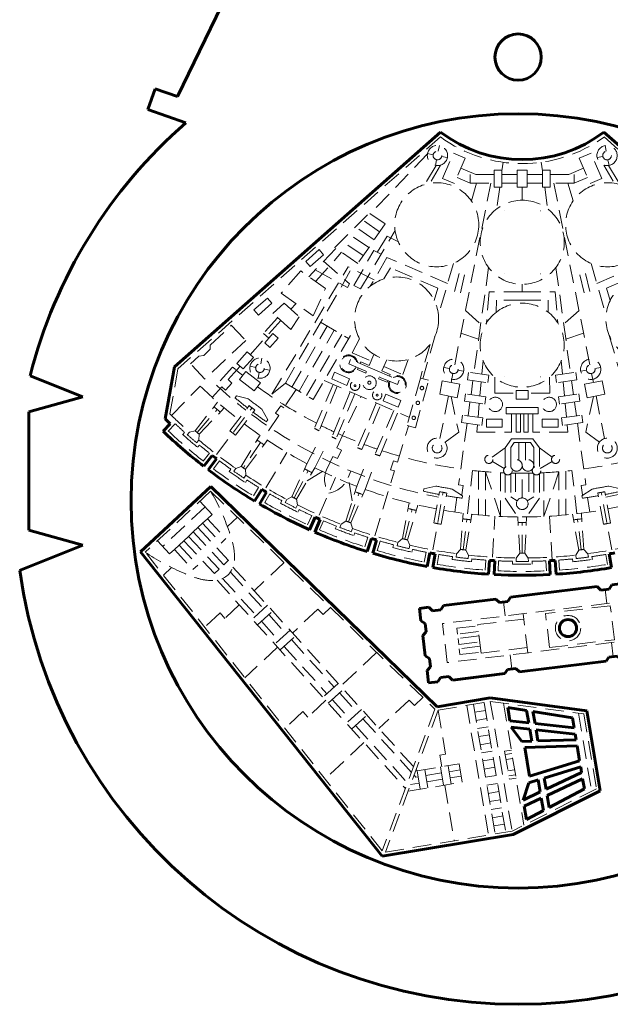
# Model space of a CAD drawing. Header units: millimetres. Extents: x -16512 to -16074, y 2140 to 2664.
# Tile 1 of 7: x -16512 to -16384, y 2143 to 2356. Entities that reach past the tile are written whole.
import ezdxf

# ---------------------------------------------------------------- set-up
doc = ezdxf.new("R2010")
doc.units = ezdxf.units.MM
doc.linetypes.add('K5LT_BASIC', pattern=[0])
doc.linetypes.add('K5LT_DASHED', pattern=[6, 4, -2])

# ---------------------------------------------------------------- blocks, each defined once
blk = doc.blocks.new('U4')
at = {"color": 5, "linetype": 'K5LT_BASIC', "lineweight": 60, "true_color": 0x0000ff}
for p, q in [((-16429.98, 2437.76), (-16477.96, 2339.23)), ((-16482.77, 2340.89), (-16484.33, 2336.37)), ((-16477.96, 2339.23), (-16482.77, 2340.89)), ((-16484.33, 2336.37), (-16476.13, 2333.54)), ((-16509.78, 2278.89), (-16498.4, 2274.34)), ((-16498.4, 2274.34), (-16510.08, 2271.08)), ((-16510.08, 2271.08), (-16510.08, 2245.57)), ((-16510.08, 2245.57), (-16498.4, 2242.31)), ((-16498.4, 2242.31), (-16512.03, 2236.86))]:
    blk.add_line(p, q, dxfattribs=at)
for centre, radius in [((-16404.34, 2347.72), 5), ((-16404.34, 2251.86), 83.61)]:
    blk.add_circle(centre, radius, dxfattribs=at)
for centre, radius, start, end in [((-16405.05, 2252.08), 108.11, 131.1082, 165.6435), ((-16404.34, 2251.86), 108.72, 187.9308, 352.0692)]:
    blk.add_arc(centre, radius, start, end, dxfattribs=at)
blk = doc.blocks.new('U6')
at = {"color": 5, "linetype": 'K5LT_BASIC', "lineweight": 60, "true_color": 0x0000ff}
for p, q in [((-16478.55, 2280.81), (-16421.1, 2331.53)), ((-16328.34, 2280.81), (-16385.8, 2331.53)), ((-16480.57, 2269.56), (-16478.55, 2280.81)), ((-16481.05, 2266.9), (-16479.5, 2268.53)), ((-16472.27, 2259.35), (-16470.43, 2261.7)), ((-16471.28, 2258.59), (-16469.49, 2260.98)), ((-16461.26, 2251.82), (-16459.7, 2254.36)), ((-16460.18, 2251.18), (-16458.69, 2253.76)), ((-16449.43, 2245.64), (-16448.19, 2248.35)), ((-16448.28, 2245.13), (-16447.11, 2247.88)), ((-16436.94, 2240.91), (-16436.03, 2243.75)), ((-16435.74, 2240.54), (-16434.91, 2243.41)), ((-16423.99, 2237.7), (-16423.42, 2240.63)), ((-16422.76, 2237.47), (-16422.26, 2240.42)), ((-16384.14, 2237.47), (-16384.63, 2240.42)), ((-16410.75, 2236.04), (-16410.53, 2239.01)), ((-16409.49, 2235.96), (-16409.35, 2238.94)), ((-16397.4, 2235.96), (-16397.54, 2238.94)), ((-16396.15, 2236.04), (-16396.36, 2239.01))]:
    blk.add_line(p, q, dxfattribs=at)
for centre, radius, start, end in [((-16403.45, 2354.76), 29.18, 232.7736, 307.2264), ((-16403.45, 2348.3), 110.22, 225.5953, 226.3685), ((-16403.45, 2348.16), 112.36, 226.3173, 232.2234), ((-16403.45, 2348.16), 109.37, 232.2343, 232.8518), ((-16403.45, 2348.16), 112.36, 232.8627, 239.0337), ((-16403.45, 2348.16), 109.37, 239.0447, 239.6622), ((-16403.45, 2348.16), 112.36, 239.6731, 245.8441), ((-16403.45, 2348.16), 109.37, 245.855, 246.4725), ((-16403.45, 2348.16), 112.36, 246.4834, 252.6545), ((-16403.45, 2348.16), 109.37, 252.6654, 253.2829), ((-16403.45, 2348.16), 112.36, 253.2938, 259.4648), ((-16403.45, 2348.16), 109.37, 259.4757, 260.0932), ((-16403.45, 2348.16), 109.37, 279.9068, 280.5243), ((-16403.45, 2348.16), 112.36, 260.1041, 266.2752), ((-16403.45, 2348.16), 109.37, 266.2861, 266.9036), ((-16403.45, 2348.16), 109.37, 273.0964, 273.7139), ((-16403.45, 2348.16), 112.36, 273.7248, 279.8959), ((-16403.45, 2348.16), 112.36, 266.9145, 273.0855)]:
    blk.add_arc(centre, radius, start, end, dxfattribs=at)
blk = doc.blocks.new('U7')
at = {"color": 7, "linetype": 'K5LT_DASHED', "lineweight": 18}
for p, q in [((-16421.12, 2330.47), (-16477.83, 2280.4)), ((-16385.77, 2330.47), (-16329.06, 2280.4)), ((-16423.94, 2326.79), (-16436.24, 2313.9)), ((-16422.69, 2326.64), (-16423.92, 2326.89)), ((-16421.35, 2328.61), (-16421.59, 2327.37)), ((-16420.66, 2321.52), (-16418.33, 2326.99)), ((-16418.33, 2326.99), (-16415.77, 2325.89)), ((-16388.57, 2326.99), (-16391.12, 2325.89)), ((-16386.23, 2321.52), (-16388.57, 2326.99)), ((-16385.54, 2328.61), (-16385.3, 2327.37)), ((-16421.96, 2325.54), (-16422.2, 2324.31)), ((-16419.63, 2326.03), (-16420.86, 2326.28)), ((-16415.77, 2325.89), (-16418.1, 2320.42)), ((-16407.57, 2325), (-16407.83, 2323.13)), ((-16399.33, 2325), (-16399.07, 2323.13)), ((-16391.12, 2325.89), (-16388.79, 2320.42)), ((-16387.27, 2326.03), (-16386.03, 2326.28)), ((-16384.94, 2325.54), (-16384.69, 2324.31)), ((-16422.07, 2324.29), (-16424.55, 2320.22)), ((-16421.09, 2324.38), (-16423.37, 2320.46)), ((-16413.49, 2322.39), (-16416.68, 2323.75)), ((-16409.5, 2322.39), (-16414.68, 2322.39)), ((-16414.68, 2322.39), (-16414.68, 2320.52)), ((-16407.83, 2323.29), (-16409.5, 2323.29)), ((-16409.5, 2323.29), (-16409.5, 2319.63)), ((-16407.83, 2319.63), (-16407.83, 2323.29)), ((-16404.53, 2322.39), (-16407.83, 2322.39)), ((-16402.36, 2323.29), (-16404.53, 2323.29)), ((-16404.53, 2323.29), (-16404.53, 2319.63)), ((-16402.36, 2323.29), (-16402.36, 2319.63)), ((-16402.36, 2322.39), (-16399.07, 2322.39)), ((-16399.07, 2319.63), (-16399.07, 2323.29)), ((-16399.07, 2323.29), (-16397.39, 2323.29)), ((-16397.39, 2323.29), (-16397.39, 2319.63)), ((-16397.39, 2322.39), (-16392.21, 2322.39)), ((-16393.41, 2322.39), (-16390.21, 2323.75)), ((-16392.21, 2322.39), (-16392.21, 2320.52)), ((-16385.8, 2324.38), (-16383.53, 2320.46)), ((-16384.83, 2324.29), (-16382.34, 2320.22)), ((-16418.1, 2320.42), (-16420.66, 2321.52)), ((-16410.25, 2320.52), (-16418.06, 2281.19)), ((-16414.68, 2320.52), (-16417.54, 2321.74)), ((-16414.68, 2320.52), (-16409.5, 2320.52)), ((-16413.32, 2320.52), (-16414.44, 2316.65)), ((-16407.83, 2320.52), (-16404.53, 2320.52)), ((-16399.07, 2320.52), (-16402.36, 2320.52)), ((-16392.21, 2320.52), (-16397.39, 2320.52)), ((-16396.64, 2320.52), (-16388.83, 2281.19)), ((-16393.57, 2320.52), (-16392.46, 2316.65)), ((-16392.21, 2320.52), (-16389.35, 2321.74)), ((-16388.79, 2320.42), (-16386.23, 2321.52)), ((-16409.5, 2319.63), (-16407.83, 2319.63)), ((-16408.31, 2319.63), (-16408.96, 2314.93)), ((-16404.53, 2319.63), (-16402.36, 2319.63)), ((-16403.45, 2319.63), (-16403.45, 2316.8)), ((-16397.39, 2319.63), (-16399.07, 2319.63)), ((-16398.58, 2319.63), (-16397.93, 2314.93)), ((-16443.95, 2306.57), (-16436.47, 2314.05)), ((-16433.06, 2311.69), (-16436.47, 2314.05)), ((-16433.06, 2311.69), (-16438.99, 2303.13)), ((-16434.25, 2309.98), (-16437.96, 2312.55)), ((-16436.62, 2306.56), (-16440.96, 2309.56)), ((-16435.43, 2308.27), (-16439.46, 2311.06)), ((-16438.36, 2297.65), (-16430.91, 2310.3)), ((-16437.81, 2304.84), (-16442.45, 2308.06)), ((-16432.6, 2309.03), (-16434.76, 2305.54)), ((-16432.6, 2309.03), (-16430.21, 2307.81)), ((-16450.22, 2303.6), (-16447.34, 2306.15)), ((-16443.73, 2306.41), (-16449.57, 2300.29)), ((-16448.1, 2299.25), (-16442.49, 2305.55)), ((-16447.34, 2306.15), (-16446.35, 2305.04)), ((-16438.99, 2303.13), (-16443.95, 2306.57)), ((-16439.83, 2298.4), (-16435.53, 2305.93)), ((-16435.53, 2305.93), (-16433.96, 2305.13)), ((-16449.24, 2302.49), (-16450.22, 2303.6)), ((-16446.35, 2305.04), (-16449.24, 2302.49)), ((-16446.4, 2303.61), (-16440.76, 2298.72)), ((-16432.67, 2304.44), (-16436.27, 2298.23)), ((-16419.57, 2298.85), (-16432.67, 2304.44)), ((-16418.32, 2303.16), (-16421.56, 2291.95)), ((-16388.57, 2303.16), (-16385.34, 2291.95)), ((-16387.33, 2298.85), (-16374.23, 2304.44)), ((-16457.54, 2274.92), (-16441.03, 2302.45)), ((-16451.3, 2301.52), (-16455.54, 2296.71)), ((-16454.63, 2277.29), (-16440.28, 2302.06)), ((-16445.94, 2297.72), (-16451.3, 2301.52)), ((-16448.15, 2301.78), (-16441.2, 2297.96)), ((-16435.47, 2299.62), (-16441.03, 2302.45)), ((-16431.94, 2302.21), (-16433.34, 2299.8)), ((-16421.68, 2297.83), (-16431.94, 2302.21)), ((-16410.71, 2302.28), (-16413.87, 2279.45)), ((-16396.18, 2302.28), (-16393.02, 2279.45)), ((-16385.21, 2297.83), (-16374.95, 2302.21)), ((-16417.1, 2300.95), (-16418.38, 2295.85)), ((-16415.92, 2300.67), (-16417.09, 2295.54)), ((-16390.97, 2300.67), (-16389.8, 2295.54)), ((-16389.8, 2300.95), (-16388.51, 2295.85)), ((-16448.65, 2291.83), (-16445.94, 2297.72)), ((-16441.2, 2297.96), (-16440.76, 2298.72)), ((-16439.83, 2298.4), (-16438.36, 2297.65)), ((-16421.68, 2297.83), (-16422.45, 2295.15)), ((-16410.57, 2297.01), (-16411.17, 2290.24)), ((-16403.45, 2297.01), (-16410.57, 2297.01)), ((-16403.45, 2298.65), (-16403.45, 2297.01)), ((-16403.45, 2297.01), (-16396.33, 2297.01)), ((-16396.33, 2297.01), (-16395.72, 2290.24)), ((-16385.21, 2297.83), (-16384.44, 2295.15)), ((-16461.4, 2293.12), (-16458.51, 2295.67)), ((-16458.51, 2295.67), (-16457.53, 2294.56)), ((-16455.54, 2296.71), (-16448.65, 2291.83)), ((-16409.03, 2295.24), (-16409.08, 2292.6)), ((-16403.45, 2295.24), (-16409.03, 2295.24)), ((-16403.45, 2295.24), (-16397.87, 2295.24)), ((-16397.87, 2295.24), (-16397.82, 2292.6)), ((-16460.42, 2292.01), (-16461.4, 2293.12)), ((-16457.53, 2294.56), (-16460.42, 2292.01)), ((-16457.34, 2292.36), (-16454.9, 2294.54)), ((-16454.9, 2294.54), (-16451.63, 2291.63)), ((-16453.45, 2293.25), (-16452.37, 2294.46)), ((-16415.72, 2292.98), (-16412.41, 2290.02)), ((-16391.17, 2292.98), (-16394.48, 2290.02)), ((-16462.2, 2283.44), (-16455.62, 2290.82)), ((-16456.3, 2291.43), (-16459.34, 2288.02)), ((-16453.44, 2288.88), (-16457.34, 2292.36)), ((-16451.63, 2291.63), (-16453.44, 2288.88)), ((-16447.01, 2290.45), (-16440.98, 2286.93)), ((-16470.85, 2285.5), (-16466.3, 2289.8)), ((-16466.3, 2289.8), (-16463.2, 2286.51)), ((-16453.2, 2276.45), (-16445.58, 2289.61)), ((-16451.67, 2275.56), (-16444.05, 2288.72)), ((-16448.6, 2273.77), (-16439.52, 2289.46)), ((-16463.2, 2286.51), (-16472.03, 2278.17)), ((-16459.34, 2288.02), (-16458.19, 2287)), ((-16457.3, 2288), (-16459.08, 2285.99)), ((-16457.95, 2284.99), (-16456.17, 2286.99)), ((-16456.17, 2286.99), (-16457.3, 2288)), ((-16450.08, 2274.63), (-16442.45, 2287.79)), ((-16438.62, 2286.9), (-16440.19, 2283.83)), ((-16422.25, 2287.58), (-16424.94, 2278.26)), ((-16416.69, 2288.09), (-16412.85, 2286.81)), ((-16390.2, 2288.09), (-16394.04, 2286.81)), ((-16384.64, 2287.58), (-16381.95, 2278.26)), ((-16472.27, 2283.27), (-16470.85, 2284.62)), ((-16470.85, 2285.5), (-16470.85, 2284.62)), ((-16462.87, 2284.03), (-16465.08, 2281.56)), ((-16461.53, 2282.84), (-16462.87, 2284.03)), ((-16459.08, 2285.99), (-16457.95, 2284.99)), ((-16423.37, 2285.65), (-16425.46, 2278.4)), ((-16475.13, 2281.45), (-16473.34, 2283.14)), ((-16473.34, 2283.14), (-16472.27, 2283.27)), ((-16463.74, 2280.36), (-16461.53, 2282.84)), ((-16459.68, 2282.68), (-16459.93, 2281.44)), ((-16440.52, 2282.42), (-16440.93, 2281.47)), ((-16435.28, 2280.16), (-16440.52, 2282.42)), ((-16440.19, 2283.83), (-16436.1, 2282.09)), ((-16438.31, 2281.87), (-16438.46, 2281.53)), ((-16438.31, 2281.87), (-16436.52, 2281.1)), ((-16435.49, 2283.5), (-16436.52, 2281.1)), ((-16432.73, 2282.32), (-16433.76, 2279.92)), ((-16428.11, 2282.42), (-16429.24, 2279.16)), ((-16411.9, 2282.16), (-16412.16, 2279.22)), ((-16395, 2282.16), (-16394.73, 2279.22)), ((-16477.83, 2280.4), (-16479.57, 2270.66)), ((-16472.03, 2278.17), (-16475.13, 2281.45)), ((-16466.05, 2280.77), (-16469.52, 2276.88)), ((-16467, 2278.05), (-16464.41, 2280.96)), ((-16465.08, 2281.56), (-16463.74, 2280.36)), ((-16464.53, 2278.08), (-16463.16, 2279.84)), ((-16463.16, 2279.84), (-16460.01, 2277.38)), ((-16461.02, 2280.71), (-16462.26, 2280.96)), ((-16457.96, 2280.1), (-16459.19, 2280.35)), ((-16440.93, 2281.47), (-16435.69, 2279.21)), ((-16438.87, 2280.58), (-16439.03, 2280.21)), ((-16439.03, 2280.21), (-16437.23, 2279.43)), ((-16437.07, 2279.8), (-16437.23, 2279.43)), ((-16435.29, 2280.16), (-16430.03, 2277.95)), ((-16431.96, 2279.16), (-16433.76, 2279.92)), ((-16433.33, 2280.91), (-16429.24, 2279.16)), ((-16419.16, 2280.46), (-16420.4, 2280.7)), ((-16416.1, 2279.85), (-16417.33, 2280.09)), ((-16390.8, 2279.85), (-16389.56, 2280.09)), ((-16387.73, 2280.46), (-16386.5, 2280.7)), ((-16466.17, 2277.32), (-16467, 2278.05)), ((-16461.38, 2275.62), (-16464.53, 2278.08)), ((-16460.29, 2279.62), (-16460.53, 2278.38)), ((-16446.24, 2277.85), (-16427.82, 2269.89)), ((-16443.98, 2279.65), (-16444.6, 2278.22)), ((-16444.6, 2278.22), (-16441.36, 2276.82)), ((-16440.74, 2278.25), (-16443.98, 2279.65)), ((-16441.36, 2276.82), (-16440.74, 2278.25)), ((-16430.43, 2276.99), (-16435.69, 2279.21)), ((-16434.31, 2278.63), (-16434.47, 2278.25)), ((-16432.66, 2277.49), (-16434.47, 2278.25)), ((-16432.5, 2277.86), (-16432.66, 2277.49)), ((-16431.96, 2279.16), (-16432.1, 2278.82)), ((-16430.03, 2277.95), (-16430.43, 2276.99)), ((-16425.46, 2278.4), (-16428.31, 2268.13)), ((-16426.54, 2267.64), (-16423.7, 2277.91)), ((-16423.7, 2277.91), (-16425.46, 2278.4)), ((-16421.28, 2274.89), (-16420.71, 2277.8)), ((-16420.71, 2277.8), (-16416.92, 2277.05)), ((-16418.43, 2279.36), (-16418.81, 2277.43)), ((-16415.05, 2279.62), (-16415.27, 2278.02)), ((-16415.27, 2278.02), (-16410.88, 2277.41)), ((-16410.66, 2279.01), (-16415.05, 2279.62)), ((-16414.09, 2277.85), (-16414.51, 2274.8)), ((-16412.3, 2277.61), (-16412.58, 2274.54)), ((-16410.88, 2277.41), (-16410.66, 2279.01)), ((-16409.34, 2278.57), (-16409.4, 2275.1)), ((-16397.56, 2278.57), (-16397.49, 2275.1)), ((-16396.23, 2279.01), (-16391.84, 2279.62)), ((-16396.01, 2277.41), (-16396.23, 2279.01)), ((-16391.62, 2278.02), (-16396.01, 2277.41)), ((-16394.59, 2277.61), (-16394.31, 2274.54)), ((-16392.8, 2277.85), (-16392.38, 2274.8)), ((-16391.84, 2279.62), (-16391.62, 2278.02)), ((-16386.19, 2277.8), (-16389.97, 2277.05)), ((-16388.46, 2279.36), (-16388.08, 2277.43)), ((-16385.61, 2274.89), (-16386.19, 2277.8)), ((-16479.22, 2270.32), (-16473.04, 2276.67)), ((-16470.42, 2274.21), (-16468.36, 2276.52)), ((-16467.53, 2275.79), (-16468.36, 2276.52)), ((-16467.53, 2275.79), (-16466.17, 2277.32)), ((-16460.01, 2277.38), (-16461.38, 2275.62)), ((-16457.54, 2274.92), (-16454.63, 2277.29)), ((-16452.29, 2275.89), (-16454.94, 2271.97)), ((-16454.63, 2277.29), (-16448.6, 2273.77)), ((-16444.29, 2277.01), (-16448.35, 2267.54)), ((-16443.43, 2276.64), (-16447.33, 2267.02)), ((-16416.92, 2277.05), (-16417.5, 2274.14)), ((-16404.75, 2275.71), (-16404.75, 2273.86)), ((-16404.75, 2275.71), (-16403.45, 2275.71)), ((-16402.14, 2275.71), (-16403.45, 2275.71)), ((-16402.14, 2275.71), (-16402.14, 2273.86)), ((-16389.97, 2277.05), (-16389.4, 2274.14)), ((-16465.5, 2274.14), (-16465.18, 2274.56)), ((-16465.18, 2274.56), (-16462.62, 2273.92)), ((-16440.59, 2275.41), (-16444.58, 2265.7)), ((-16439.63, 2274.96), (-16443.67, 2265.28)), ((-16443.52, 2263.29), (-16438.28, 2274.38)), ((-16433.49, 2273.47), (-16432.89, 2274.9)), ((-16430.25, 2272.1), (-16433.49, 2273.47)), ((-16432.89, 2274.9), (-16429.64, 2273.53)), ((-16429.64, 2273.53), (-16430.25, 2272.1)), ((-16417.5, 2274.14), (-16421.28, 2274.89)), ((-16419.39, 2274.52), (-16421.22, 2265.33)), ((-16418.83, 2274.4), (-16417.17, 2266.73)), ((-16415.69, 2274.97), (-16415.91, 2273.37)), ((-16415.91, 2273.37), (-16411.53, 2272.76)), ((-16411.31, 2274.36), (-16415.69, 2274.97)), ((-16411.53, 2272.76), (-16411.31, 2274.36)), ((-16409.4, 2275.1), (-16404.75, 2275.1)), ((-16404.75, 2273.86), (-16403.45, 2273.86)), ((-16402.14, 2273.86), (-16403.45, 2273.86)), ((-16397.49, 2275.1), (-16402.14, 2275.1)), ((-16395.59, 2274.36), (-16391.2, 2274.97)), ((-16395.36, 2272.76), (-16395.59, 2274.36)), ((-16390.98, 2273.37), (-16395.36, 2272.76)), ((-16391.2, 2274.97), (-16390.98, 2273.37)), ((-16388.06, 2274.4), (-16389.73, 2266.73)), ((-16389.4, 2274.14), (-16385.61, 2274.89)), ((-16387.5, 2274.52), (-16385.68, 2265.33)), ((-16474.08, 2266.98), (-16469.27, 2273.18)), ((-16473.66, 2266.61), (-16469.34, 2271.63)), ((-16473.24, 2266.25), (-16467.81, 2271.93)), ((-16469.51, 2261.92), (-16461.83, 2271.96)), ((-16466.62, 2267), (-16462.45, 2272.44)), ((-16465.37, 2266.04), (-16461.2, 2271.48)), ((-16458.44, 2269.39), (-16459.73, 2271.7)), ((-16456.74, 2270.78), (-16455.58, 2272.42)), ((-16454.94, 2271.97), (-16455.58, 2272.42)), ((-16434.97, 2272.98), (-16439.07, 2263.35)), ((-16438.08, 2262.97), (-16434.05, 2272.58)), ((-16431.22, 2271.36), (-16435.23, 2261.95)), ((-16414.74, 2273.2), (-16415.15, 2270.22)), ((-16412.72, 2272.92), (-16412.99, 2269.92)), ((-16406.9, 2270.68), (-16406.9, 2272.06)), ((-16406.9, 2272.06), (-16403.45, 2272.06)), ((-16399.99, 2272.06), (-16403.45, 2272.06)), ((-16399.99, 2270.68), (-16399.99, 2272.06)), ((-16394.17, 2272.92), (-16393.9, 2269.92)), ((-16392.16, 2273.2), (-16391.74, 2270.22)), ((-16456.06, 2270.3), (-16459.31, 2265.5)), ((-16458.76, 2268.97), (-16458.44, 2269.39)), ((-16456.06, 2270.3), (-16456.74, 2270.78)), ((-16434.22, 2261.61), (-16430.31, 2270.96)), ((-16426.12, 2269.15), (-16426.11, 2269.14)), ((-16416.33, 2270.38), (-16416.55, 2268.78)), ((-16411.94, 2269.77), (-16416.33, 2270.38)), ((-16412.16, 2268.17), (-16411.94, 2269.77)), ((-16411.2, 2269.55), (-16407.78, 2269.55)), ((-16411.2, 2267.79), (-16411.2, 2269.55)), ((-16407.78, 2269.55), (-16407.78, 2267.79)), ((-16403.45, 2270.68), (-16406.9, 2270.68)), ((-16405.75, 2270.68), (-16405.75, 2265.28)), ((-16404.77, 2270.68), (-16404.77, 2265.28)), ((-16403.82, 2270.68), (-16403.82, 2265.28)), ((-16403.45, 2270.68), (-16399.99, 2270.68)), ((-16403.07, 2270.68), (-16403.07, 2265.28)), ((-16402.13, 2270.68), (-16402.13, 2265.28)), ((-16401.14, 2270.68), (-16401.14, 2265.28)), ((-16395.7, 2269.55), (-16399.12, 2269.55)), ((-16399.12, 2269.55), (-16399.12, 2267.79)), ((-16395.7, 2267.79), (-16395.7, 2269.55)), ((-16394.95, 2269.77), (-16390.57, 2270.38)), ((-16394.73, 2268.17), (-16394.95, 2269.77)), ((-16390.57, 2270.38), (-16390.34, 2268.78)), ((-16479.91, 2266.96), (-16478.42, 2268.52)), ((-16475.32, 2266.7), (-16474.08, 2266.98)), ((-16430.43, 2260.25), (-16428.05, 2268.02)), ((-16428.31, 2268.13), (-16426.54, 2267.64)), ((-16415.37, 2268.62), (-16417.21, 2255.32)), ((-16416.55, 2268.78), (-16412.16, 2268.17)), ((-16413.14, 2268.31), (-16413.28, 2266.68)), ((-16407.78, 2267.79), (-16411.2, 2267.79)), ((-16399.12, 2267.79), (-16395.7, 2267.79)), ((-16390.34, 2268.78), (-16394.73, 2268.17)), ((-16393.76, 2268.31), (-16393.61, 2266.68)), ((-16391.52, 2268.62), (-16389.68, 2255.32)), ((-16476.81, 2266.21), (-16476.4, 2266.67)), ((-16475.81, 2266.15), (-16475.32, 2266.7)), ((-16473.8, 2264.42), (-16473.33, 2264.99)), ((-16473.33, 2264.98), (-16473.24, 2266.25)), ((-16464.16, 2259.31), (-16460.1, 2266.04)), ((-16463.24, 2258.69), (-16458.51, 2264.96)), ((-16449.97, 2259.9), (-16447.33, 2264.9)), ((-16417.17, 2266.73), (-16420.12, 2264.56)), ((-16413.28, 2266.68), (-16405.75, 2266.68)), ((-16405.75, 2265.28), (-16407.16, 2263.31)), ((-16405.75, 2265.28), (-16403.45, 2265.28)), ((-16404.77, 2266.68), (-16403.82, 2266.68)), ((-16401.14, 2265.28), (-16403.45, 2265.28)), ((-16402.13, 2266.68), (-16403.07, 2266.68)), ((-16393.61, 2266.68), (-16401.14, 2266.68)), ((-16401.14, 2265.28), (-16399.73, 2263.31)), ((-16389.73, 2266.73), (-16386.78, 2264.56)), ((-16473.59, 2263.44), (-16473.2, 2263.91)), ((-16459.99, 2264.49), (-16463.7, 2259)), ((-16448.26, 2259.02), (-16445.72, 2264.07)), ((-16443.52, 2263.29), (-16442.53, 2262.82)), ((-16443.38, 2261.01), (-16442.53, 2262.82)), ((-16409.94, 2261.34), (-16407.16, 2263.31)), ((-16407.16, 2263.31), (-16407.16, 2259.09)), ((-16405.93, 2263.43), (-16405.2, 2264.45)), ((-16405.93, 2263.43), (-16405.93, 2259.09)), ((-16405.2, 2264.45), (-16403.45, 2264.45)), ((-16404.16, 2260.65), (-16404.16, 2264.45)), ((-16401.69, 2264.45), (-16403.45, 2264.45)), ((-16402.73, 2260.65), (-16402.73, 2264.45)), ((-16400.96, 2263.43), (-16401.69, 2264.45)), ((-16400.96, 2263.43), (-16400.96, 2259.09)), ((-16399.73, 2263.31), (-16399.73, 2259.09)), ((-16396.96, 2261.34), (-16399.73, 2263.31)), ((-16472.38, 2260.48), (-16471.05, 2262.18)), ((-16458.82, 2254.7), (-16454.3, 2262.33)), ((-16445.69, 2258.69), (-16444.37, 2261.48)), ((-16444.37, 2261.48), (-16443.38, 2261.01)), ((-16470.16, 2258.78), (-16468.87, 2260.51)), ((-16466.78, 2258.23), (-16466.43, 2258.74)), ((-16465.78, 2258.29), (-16465.36, 2258.89)), ((-16465.36, 2258.89), (-16464.16, 2259.31)), ((-16463.19, 2257.42), (-16463.24, 2258.69)), ((-16453.2, 2252.74), (-16449.97, 2259.9)), ((-16452.21, 2252.23), (-16448.26, 2259.02)), ((-16449.91, 2256.18), (-16445.59, 2258.9)), ((-16439.17, 2255.01), (-16437.15, 2260.28)), ((-16437.37, 2254.34), (-16435.45, 2259.65)), ((-16431.88, 2258.59), (-16431.29, 2260.51)), ((-16431.02, 2258.33), (-16431.88, 2258.59)), ((-16430.43, 2260.25), (-16431.29, 2260.51)), ((-16409.9, 2260.38), (-16407.34, 2258.87)), ((-16397, 2260.38), (-16399.55, 2258.87)), ((-16463.59, 2256.8), (-16463.18, 2257.42)), ((-16463.27, 2255.85), (-16462.93, 2256.37)), ((-16452.7, 2252.49), (-16449.67, 2258.37)), ((-16447.35, 2248.79), (-16443.76, 2256.9)), ((-16441.06, 2256.9), (-16440.48, 2258.3)), ((-16440.16, 2251.87), (-16441.06, 2256.9)), ((-16435.32, 2244.31), (-16431.02, 2258.33)), ((-16415.28, 2249.09), (-16414.16, 2258.44)), ((-16412.9, 2258.3), (-16412.9, 2248.84)), ((-16411.38, 2258.17), (-16411.38, 2248.71)), ((-16411.38, 2258.17), (-16408.13, 2248.5)), ((-16408.13, 2257.96), (-16408.13, 2248.5)), ((-16407.16, 2257.7), (-16407.16, 2252.42)), ((-16405.93, 2257.7), (-16405.93, 2252.72)), ((-16404.88, 2257.85), (-16404.88, 2252.1)), ((-16403.45, 2252.51), (-16403.45, 2257.84)), ((-16402.01, 2257.85), (-16402.01, 2252.1)), ((-16400.96, 2257.7), (-16400.96, 2252.72)), ((-16399.73, 2257.7), (-16399.73, 2252.42)), ((-16395.52, 2258.17), (-16398.76, 2248.5)), ((-16398.76, 2257.96), (-16398.76, 2248.5)), ((-16395.52, 2258.17), (-16395.52, 2248.71)), ((-16394, 2258.3), (-16394, 2248.84)), ((-16391.62, 2249.09), (-16392.73, 2258.44)), ((-16461.52, 2252.94), (-16460.4, 2254.78)), ((-16441.53, 2247.51), (-16439.17, 2255.01)), ((-16440.49, 2247.13), (-16437.37, 2254.34)), ((-16424.8, 2253.96), (-16424.71, 2254.48)), ((-16424.71, 2254.48), (-16422.14, 2255.08)), ((-16416.35, 2252.96), (-16418.55, 2254.43)), ((-16417.21, 2255.32), (-16416.18, 2255.16)), ((-16416.48, 2253.19), (-16416.18, 2255.16)), ((-16389.68, 2255.32), (-16390.71, 2255.16)), ((-16390.42, 2253.19), (-16390.71, 2255.16)), ((-16390.54, 2252.96), (-16388.35, 2254.43)), ((-16382.19, 2254.48), (-16384.75, 2255.08)), ((-16459.09, 2251.5), (-16458.01, 2253.37)), ((-16454.69, 2251.53), (-16454.34, 2252.18)), ((-16454.34, 2252.18), (-16453.2, 2252.74)), ((-16452, 2250.98), (-16452.21, 2252.23)), ((-16441.01, 2247.32), (-16438.7, 2253.52)), ((-16422.78, 2241.26), (-16420.53, 2253.7)), ((-16422.53, 2247.09), (-16421.31, 2253.84)), ((-16420.98, 2246.81), (-16419.76, 2253.56)), ((-16417.59, 2252.61), (-16418.02, 2249.46)), ((-16416.74, 2253.23), (-16416.48, 2253.19)), ((-16416.45, 2252.44), (-16416.35, 2252.96)), ((-16407.16, 2252.42), (-16404.41, 2248.4)), ((-16405.93, 2252.72), (-16404.53, 2251.89)), ((-16399.73, 2252.42), (-16402.49, 2248.4)), ((-16400.96, 2252.72), (-16402.36, 2251.89)), ((-16390.45, 2252.44), (-16390.54, 2252.96)), ((-16390.15, 2253.23), (-16390.42, 2253.19)), ((-16389.31, 2252.61), (-16388.87, 2249.46)), ((-16385.91, 2246.81), (-16387.13, 2253.56)), ((-16384.11, 2241.26), (-16386.36, 2253.7)), ((-16384.36, 2247.09), (-16385.58, 2253.84)), ((-16455.67, 2251.35), (-16455.38, 2251.9)), ((-16452.33, 2250.32), (-16452, 2250.98)), ((-16451.9, 2249.41), (-16451.62, 2249.97)), ((-16429.33, 2243.71), (-16427.87, 2251.43)), ((-16428.79, 2243.58), (-16427.23, 2250.01)), ((-16428.25, 2243.45), (-16426.01, 2250.97)), ((-16449.82, 2246.72), (-16448.92, 2248.69)), ((-16416.76, 2241.38), (-16416.23, 2249.21)), ((-16416.21, 2241.31), (-16415.42, 2247.88)), ((-16415.66, 2241.24), (-16414.32, 2248.99)), ((-16409.9, 2239.72), (-16409.37, 2248.57)), ((-16404, 2240.55), (-16404.41, 2248.4)), ((-16402.89, 2240.55), (-16402.49, 2248.4)), ((-16396.95, 2238.98), (-16397.52, 2248.57)), ((-16391.24, 2241.24), (-16392.57, 2248.99)), ((-16390.69, 2241.31), (-16391.47, 2247.88)), ((-16390.14, 2241.38), (-16390.66, 2249.21)), ((-16447.23, 2245.58), (-16446.39, 2247.57)), ((-16443.83, 2245.84), (-16443.6, 2246.42)), ((-16442.87, 2246.14), (-16442.6, 2246.83)), ((-16442.6, 2246.82), (-16441.53, 2247.51)), ((-16440.14, 2245.9), (-16440.49, 2247.13)), ((-16440.38, 2245.21), (-16440.14, 2245.91)), ((-16403.45, 2240.55), (-16403.45, 2247.17)), ((-16439.85, 2244.36), (-16439.64, 2244.95)), ((-16437.46, 2241.94), (-16436.81, 2244)), ((-16430.3, 2242.89), (-16429.33, 2243.71)), ((-16434.76, 2241.11), (-16434.15, 2243.18)), ((-16431.41, 2241.78), (-16431.25, 2242.38)), ((-16430.49, 2242.18), (-16430.3, 2242.9)), ((-16427.75, 2242.27), (-16428.25, 2243.45)), ((-16427.91, 2241.56), (-16427.75, 2242.28)), ((-16427.28, 2240.78), (-16427.15, 2241.38)), ((-16424.63, 2238.65), (-16424.22, 2240.78)), ((-16421.85, 2238.15), (-16421.49, 2240.28)), ((-16418.6, 2239.21), (-16418.51, 2239.83)), ((-16417.73, 2239.72), (-16417.63, 2240.46)), ((-16417.63, 2240.45), (-16416.76, 2241.38)), ((-16415.02, 2240.14), (-16415.66, 2241.24)), ((-16415.1, 2239.41), (-16415.02, 2240.14)), ((-16414.38, 2238.71), (-16414.32, 2239.33)), ((-16404.77, 2238.79), (-16404.76, 2239.53)), ((-16404.76, 2239.53), (-16404, 2240.55)), ((-16402.13, 2239.53), (-16402.89, 2240.55)), ((-16402.12, 2238.79), (-16402.13, 2239.53)), ((-16392.51, 2238.71), (-16392.58, 2239.33)), ((-16391.87, 2240.14), (-16391.24, 2241.24)), ((-16391.79, 2239.41), (-16391.87, 2240.14)), ((-16389.26, 2240.45), (-16390.14, 2241.38)), ((-16389.16, 2239.72), (-16389.26, 2240.46)), ((-16388.3, 2239.21), (-16388.38, 2239.83)), ((-16385.05, 2238.15), (-16385.4, 2240.28)), ((-16411.49, 2236.91), (-16411.34, 2239.07)), ((-16408.67, 2236.75), (-16408.57, 2238.91)), ((-16405.57, 2238.19), (-16405.56, 2238.81)), ((-16401.32, 2238.19), (-16401.33, 2238.81)), ((-16398.22, 2236.75), (-16398.32, 2238.91)), ((-16395.4, 2236.91), (-16395.55, 2239.07))]:
    blk.add_line(p, q, dxfattribs=at)
for centre, radius in [((-16421.77, 2326.46), 2.19), ((-16385.12, 2326.46), 2.19), ((-16421.77, 2326.46), 0.932), ((-16385.12, 2326.46), 0.932), ((-16421.91, 2311.5), 9.08), ((-16384.98, 2311.5), 9.08), ((-16430.6, 2291.15), 9.08), ((-16376.29, 2291.15), 9.08), ((-16460.11, 2280.53), 2.19), ((-16418.25, 2280.28), 2.19), ((-16388.65, 2280.28), 2.19), ((-16460.11, 2280.53), 0.932), ((-16418.25, 2280.28), 0.932), ((-16388.65, 2280.28), 0.932), ((-16439.57, 2276.74), 1.01), ((-16436.47, 2277.39), 1.48), ((-16436.47, 2277.39), 0.33), ((-16439.57, 2276.74), 0.192), ((-16434.79, 2274.7), 1.01), ((-16425.11, 2276.24), 0.372), ((-16434.79, 2274.7), 0.192), ((-16426, 2273.02), 0.372), ((-16409.27, 2272.7), 1.56), ((-16397.62, 2272.7), 1.56), ((-16426.89, 2269.8), 0.372), ((-16421.83, 2263.26), 2.15), ((-16385.06, 2263.26), 2.15), ((-16421.83, 2263.26), 1.05), ((-16385.06, 2263.26), 1.05), ((-16410.66, 2260.83), 0.884), ((-16404.69, 2259.52), 1.24), ((-16402.2, 2259.52), 1.24), ((-16396.24, 2260.83), 0.884), ((-16406.54, 2258.39), 0.926), ((-16400.35, 2258.39), 0.926)]:
    blk.add_circle(centre, radius, dxfattribs=at)
for centre, radius, start, end in [((-16403.45, 2354.76), 30.05, 233.9413, 306.0301), ((-16403.45, 2307.72), 9.08, 90, 89.99999427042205), ((-16403.45, 2307.72), 7.85, 119.6221, 120), ((-16403.45, 2307.72), 7.85, 60, 60.3779), ((-16403.45, 2307.72), 7.85, 240, 240.3779), ((-16403.45, 2307.72), 7.85, 299.6221, 300), ((-16403.45, 2285.48), 9.08, 130.8556456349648, 130.8556399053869), ((-16440.93, 2281.47), 1.93, 9.0773, 336.6065), ((-16440.93, 2281.47), 1.73, 13.3358, 336.6065), ((-16403.45, 2354.76), 96.92, 229.7676, 231.4515), ((-16430.43, 2276.99), 1.93, 157.1684, 124.6975), ((-16430.43, 2276.99), 1.73, 157.1684, 120.4391), ((-16403.45, 2285.48), 7.85, 240, 240.3779), ((-16403.45, 2285.48), 7.85, 299.6221, 300), ((-16403.45, 2348.16), 99.77, 225.7706, 232.0907), ((-16403.45, 2348.16), 97.19, 227.1725, 232.0787), ((-16403.45, 2354.76), 96.92, 233.8165, 242.709), ((-16403.45, 2348.16), 96.59, 230.0236, 232.0758), ((-16403.45, 2348.16), 94.94, 231.4419, 233.6442), ((-16403.45, 2348.16), 100.99, 228.7614, 229.7793), ((-16403.45, 2348.16), 95.99, 232.0729, 233.0133), ((-16403.45, 2348.16), 108.63, 225.511, 228.5781), ((-16403.45, 2348.16), 97.19, 233.0075, 259.2822), ((-16403.45, 2348.16), 96.59, 233.0103, 235.0625), ((-16403.45, 2348.16), 97.19, 280.7178, 306.9925), ((-16403.45, 2348.16), 109.37, 226.7285, 228.1641), ((-16403.45, 2348.16), 107.61, 228.9752, 229.5655), ((-16403.45, 2348.16), 102.85, 232.1042, 232.9819), ((-16403.45, 2348.16), 99.77, 232.9955, 259.2942), ((-16403.45, 2354.76), 98.11, 242.7581, 243.4291), ((-16403.45, 2354.76), 96.92, 243.374, 245.18), ((-16403.45, 2348.16), 99.77, 280.7058, 307.0045), ((-16403.45, 2348.16), 111.53, 226.7205, 231.8231), ((-16403.45, 2348.16), 109.99, 228.1641, 230.3766), ((-16403.45, 2348.16), 109.37, 228.5753, 229.9654), ((-16403.45, 2348.16), 108.63, 229.9611, 235.2574), ((-16403.45, 2348.16), 100.99, 235.4393, 236.4572), ((-16403.45, 2354.76), 98.11, 245.2103, 245.7976), ((-16403.45, 2354.76), 96.92, 245.7781, 248.7326), ((-16403.45, 2348.16), 109.37, 230.3766, 231.8231), ((-16403.45, 2354.76), 98.11, 248.7109, 249.33), ((-16403.45, 2354.76), 96.92, 249.355, 251.1505), ((-16403.45, 2354.76), 98.11, 251.0995, 251.7195), ((-16403.45, 2354.76), 96.92, 251.7737, 262.1189), ((-16403.45, 2354.76), 96.92, 277.8811, 288.2263), ((-16403.45, 2348.16), 111.53, 233.263, 238.6208), ((-16403.45, 2348.16), 109.37, 233.263, 234.842), ((-16403.45, 2348.16), 107.61, 235.6531, 236.2434), ((-16403.45, 2348.16), 100.99, 242.2497, 243.2675), ((-16440.8, 2256.51), 5.35, 153.4787, 213.7504), ((-16403.45, 2348.16), 109.99, 234.842, 237.0545), ((-16403.45, 2348.16), 109.37, 235.2532, 236.6433), ((-16403.45, 2348.16), 108.63, 236.6391, 242.0678), ((-16403.45, 2348.16), 109.37, 237.0545, 238.6208), ((-16446.05, 2258.83), 5.35, 278.5771, 338.8489), ((-16403.45, 2354.76), 96.92, 263.6527, 267.6985), ((-16403.45, 2354.76), 96.92, 268.62, 270), ((-16403.45, 2354.76), 96.92, 270, 271.38), ((-16403.45, 2354.76), 96.92, 272.3015, 276.3473), ((-16403.45, 2348.16), 94.94, 258.6455, 260.8477), ((-16403.45, 2348.16), 94.94, 279.1523, 281.3545), ((-16403.45, 2348.16), 109.37, 240.0733, 241.6523), ((-16403.45, 2348.16), 107.61, 242.4634, 243.0538), ((-16403.45, 2348.16), 100.99, 249.06, 250.0779), ((-16403.45, 2348.16), 96.59, 257.2272, 259.2793), ((-16403.45, 2348.16), 95.99, 259.2764, 260.2168), ((-16403.45, 2348.16), 96.59, 260.2139, 262.266), ((-16403.45, 2251.25), 1.26, 90, 270), ((-16403.45, 2251.25), 1.26, 270, 90), ((-16403.45, 2348.16), 96.59, 277.734, 279.7861), ((-16403.45, 2348.16), 95.99, 279.7832, 280.7236), ((-16403.45, 2348.16), 96.59, 280.7207, 282.7728), ((-16403.45, 2348.16), 111.53, 240.0733, 245.4312), ((-16403.45, 2348.16), 109.99, 241.6523, 243.8648), ((-16403.45, 2348.16), 109.37, 242.0635, 243.4537), ((-16403.45, 2348.16), 108.63, 243.4494, 248.8767), ((-16403.45, 2348.16), 109.37, 243.8648, 245.4312), ((-16403.45, 2348.16), 100.99, 255.8704, 256.8882), ((-16403.45, 2348.16), 99.77, 260.199, 270), ((-16403.45, 2348.16), 100.99, 262.6807, 263.6986), ((-16403.45, 2348.16), 99.77, 270, 279.801), ((-16403.45, 2348.16), 100.99, 276.3014, 277.3193), ((-16403.45, 2348.16), 109.37, 246.8837, 248.4627), ((-16403.45, 2348.16), 109.99, 248.4627, 250.6752), ((-16403.45, 2348.16), 109.37, 248.8739, 250.264), ((-16403.45, 2348.16), 107.61, 249.2738, 249.8641), ((-16403.45, 2348.16), 108.63, 250.2594, 255.6885), ((-16403.45, 2348.16), 102.85, 259.3077, 260.1854), ((-16403.45, 2348.16), 100.99, 269.4911, 270.5089), ((-16403.45, 2348.16), 102.85, 279.8146, 280.6923), ((-16403.45, 2348.16), 111.53, 246.8837, 252.2415), ((-16403.45, 2348.16), 109.37, 250.6752, 252.2415), ((-16403.45, 2348.16), 107.61, 256.0841, 256.6745), ((-16403.45, 2348.16), 109.37, 253.694, 255.273), ((-16403.45, 2348.16), 109.99, 255.273, 257.4856), ((-16403.45, 2348.16), 109.37, 255.6842, 257.0744), ((-16403.45, 2348.16), 108.63, 257.0701, 262.4974), ((-16403.45, 2348.16), 108.63, 277.5026, 282.9299), ((-16403.45, 2348.16), 111.53, 253.694, 259.0519), ((-16403.45, 2348.16), 109.37, 257.4856, 259.0519), ((-16403.45, 2348.16), 109.37, 260.5044, 262.0834), ((-16403.45, 2348.16), 109.37, 262.4946, 263.8847), ((-16403.45, 2348.16), 107.61, 262.8945, 263.4848), ((-16403.45, 2348.16), 108.63, 263.8801, 269.3096), ((-16403.45, 2348.16), 109.37, 264.2959, 265.8622), ((-16403.45, 2348.16), 107.61, 269.7048, 270.2952), ((-16403.45, 2348.16), 108.63, 270.6904, 276.1181), ((-16403.45, 2348.16), 109.37, 274.1378, 275.7041), ((-16403.45, 2348.16), 109.37, 276.1153, 277.5054), ((-16403.45, 2348.16), 107.61, 276.5152, 277.1055), ((-16403.45, 2348.16), 109.37, 277.9166, 279.4956), ((-16403.45, 2348.16), 111.53, 260.5044, 265.8622), ((-16403.45, 2348.16), 109.99, 262.0834, 264.2959), ((-16403.45, 2348.16), 109.37, 267.3147, 268.8937), ((-16403.45, 2348.16), 109.99, 268.8937, 271.1063), ((-16403.45, 2348.16), 109.37, 269.3049, 270.6951), ((-16403.45, 2348.16), 109.37, 271.1063, 272.6853), ((-16403.45, 2348.16), 111.53, 274.1378, 279.4956), ((-16403.45, 2348.16), 109.99, 275.7041, 277.9166), ((-16403.45, 2348.16), 111.53, 267.3147, 272.6853)]:
    blk.add_arc(centre, radius, start, end, dxfattribs=at)
blk = doc.blocks.new('U8')
at = {"color": 5, "linetype": 'K5LT_BASIC', "lineweight": 60, "true_color": 0x0000ff}
for p, q in [((-16470.76, 2255), (-16485.91, 2240.85)), ((-16421.79, 2207.41), (-16470.76, 2255)), ((-16485.91, 2240.85), (-16433.72, 2175.1)), ((-16410.35, 2209.32), (-16421.79, 2207.41)), ((-16389.49, 2206.54), (-16410.35, 2209.32)), ((-16406.58, 2207.25), (-16406.1, 2204.36)), ((-16406.58, 2207.25), (-16402.49, 2206.6)), ((-16402.49, 2206.6), (-16402.04, 2203.91)), ((-16401.12, 2206.38), (-16400.68, 2203.76)), ((-16401.12, 2206.38), (-16392.59, 2205.03)), ((-16389.49, 2206.54), (-16386.59, 2189.24)), ((-16406.1, 2204.36), (-16402.04, 2203.91)), ((-16400.68, 2203.76), (-16392.22, 2202.83)), ((-16392.59, 2205.03), (-16392.22, 2202.83)), ((-16401.82, 2202.56), (-16405.87, 2203.01)), ((-16405.87, 2203.01), (-16403.51, 2199.91)), ((-16401.82, 2202.56), (-16401.38, 2199.97)), ((-16392, 2201.48), (-16400.46, 2202.41)), ((-16400.46, 2202.41), (-16400.06, 2200.02)), ((-16392, 2201.48), (-16391.8, 2200.28)), ((-16403.51, 2199.91), (-16401.38, 2199.97)), ((-16402.91, 2198.61), (-16391.58, 2198.97)), ((-16400.06, 2200.02), (-16391.8, 2200.28)), ((-16391.58, 2198.97), (-16391.04, 2195.72)), ((-16402.91, 2198.61), (-16401.87, 2192.38)), ((-16401.87, 2192.38), (-16391.04, 2195.72)), ((-16398.71, 2191.98), (-16390.82, 2194.41)), ((-16390.62, 2193.21), (-16398.31, 2189.58)), ((-16390.62, 2193.21), (-16390.82, 2194.41)), ((-16403.24, 2187.25), (-16402.01, 2190.96)), ((-16402.01, 2190.96), (-16399.98, 2191.59)), ((-16399.55, 2189), (-16399.98, 2191.59)), ((-16398.31, 2189.58), (-16398.71, 2191.98)), ((-16398.09, 2188.23), (-16390.39, 2191.86)), ((-16390.02, 2189.66), (-16390.39, 2191.86)), ((-16386.59, 2189.24), (-16405.42, 2179.83)), ((-16399.55, 2189), (-16403.24, 2187.25)), ((-16397.65, 2185.61), (-16390.02, 2189.66)), ((-16403.02, 2185.9), (-16399.32, 2187.65)), ((-16398.87, 2184.96), (-16399.32, 2187.65)), ((-16397.65, 2185.61), (-16398.09, 2188.23)), ((-16402.53, 2183.02), (-16403.02, 2185.9)), ((-16402.53, 2183.02), (-16398.87, 2184.96)), ((-16405.42, 2179.83), (-16433.72, 2175.1))]:
    blk.add_line(p, q, dxfattribs=at)
blk = doc.blocks.new('U9')
at = {"color": 7, "linetype": 'K5LT_DASHED', "lineweight": 18}
for p, q in [((-16470.77, 2253.98), (-16484.93, 2240.76)), ((-16470.77, 2253.98), (-16422.32, 2206.9)), ((-16471.96, 2250.57), (-16481.14, 2242.01)), ((-16473.1, 2251.8), (-16470.46, 2248.96)), ((-16471.48, 2248.01), (-16472.5, 2247.06)), ((-16470.46, 2248.96), (-16471.48, 2248.01)), ((-16471.48, 2248.01), (-16467.46, 2243.71)), ((-16464.98, 2248.35), (-16467.15, 2246.33)), ((-16473.51, 2246.11), (-16474.53, 2245.16)), ((-16472.5, 2247.06), (-16473.51, 2246.11)), ((-16473.51, 2246.11), (-16466.9, 2239.02)), ((-16472.5, 2247.06), (-16468.48, 2242.75)), ((-16475.55, 2244.2), (-16476.57, 2243.25)), ((-16474.53, 2245.16), (-16475.55, 2244.2)), ((-16475.55, 2244.2), (-16468.95, 2237.13)), ((-16474.53, 2245.16), (-16467.9, 2238.05)), ((-16467.46, 2243.71), (-16468.48, 2242.75)), ((-16482.28, 2243.23), (-16479.63, 2240.4)), ((-16477.59, 2242.3), (-16478.61, 2241.35)), ((-16476.57, 2243.25), (-16477.59, 2242.3)), ((-16477.59, 2242.3), (-16473.57, 2238)), ((-16476.57, 2243.25), (-16469.97, 2236.18)), ((-16433.68, 2176.25), (-16484.94, 2240.83)), ((-16478.61, 2241.35), (-16479.63, 2240.4)), ((-16478.61, 2241.35), (-16474.59, 2237.04)), ((-16480.96, 2235.81), (-16479.19, 2237.47)), ((-16473.57, 2238), (-16474.59, 2237.04)), ((-16466.91, 2239.03), (-16467.93, 2238.08)), ((-16465.95, 2237.57), (-16426.94, 2194.44)), ((-16454.87, 2238.53), (-16461.33, 2232.46)), ((-16468.95, 2237.13), (-16469.97, 2236.18)), ((-16468.18, 2235.11), (-16460.94, 2227.11)), ((-16466.51, 2236.48), (-16459.35, 2228.56)), ((-16469.39, 2234.75), (-16428.68, 2189.74)), ((-16464.57, 2229.41), (-16467.69, 2226.48)), ((-16458.5, 2229.32), (-16461.79, 2226.34)), ((-16444.87, 2228.81), (-16446.47, 2227.3)), ((-16468.74, 2227.72), (-16472.06, 2224.6)), ((-16468.74, 2227.72), (-16467.69, 2226.48)), ((-16460.66, 2225.09), (-16457.37, 2228.07)), ((-16458.21, 2227.3), (-16454.46, 2223.15)), ((-16447.62, 2228.45), (-16453.07, 2223.32)), ((-16447.62, 2228.45), (-16446.47, 2227.3)), ((-16459.81, 2225.86), (-16456.05, 2221.71)), ((-16453.61, 2223.92), (-16456.9, 2220.94)), ((-16455.77, 2219.69), (-16452.48, 2222.67)), ((-16456.31, 2220.28), (-16463.37, 2213.64)), ((-16454.92, 2220.46), (-16445.65, 2210.2)), ((-16453.33, 2221.9), (-16444.05, 2211.65)), ((-16434.91, 2219.13), (-16442.67, 2211.83)), ((-16443.2, 2212.42), (-16446.5, 2209.44)), ((-16445.37, 2208.18), (-16442.07, 2211.16)), ((-16442.92, 2210.4), (-16438.99, 2206.06)), ((-16445.91, 2208.79), (-16449.8, 2205.13)), ((-16444.52, 2208.95), (-16440.59, 2204.61)), ((-16427.9, 2208.83), (-16434.42, 2202.7)), ((-16427.9, 2208.83), (-16426.75, 2207.68)), ((-16424.91, 2209.41), (-16426.75, 2207.68)), ((-16421.61, 2206.69), (-16410.34, 2208.57)), ((-16415.44, 2207.72), (-16410.76, 2179.69)), ((-16414, 2207.96), (-16409.32, 2179.93)), ((-16411.7, 2208.34), (-16407.02, 2180.32)), ((-16410.34, 2208.57), (-16390.13, 2205.88)), ((-16410.34, 2208.57), (-16405.65, 2180.54)), ((-16407.5, 2208.2), (-16403.09, 2181.82)), ((-16450.84, 2206.38), (-16454.71, 2202.74)), ((-16450.84, 2206.38), (-16449.8, 2205.13)), ((-16438.15, 2206.82), (-16441.44, 2203.84)), ((-16440.31, 2202.59), (-16437.01, 2205.57)), ((-16422.32, 2206.9), (-16433.68, 2176.25)), ((-16421.61, 2206.69), (-16432.99, 2175.98)), ((-16421.61, 2206.69), (-16420.03, 2197.19)), ((-16411.41, 2206.59), (-16413.71, 2206.21)), ((-16391.29, 2206.04), (-16388.47, 2189.13)), ((-16390.13, 2205.88), (-16387.41, 2189.66)), ((-16439.46, 2203.36), (-16428.23, 2190.95)), ((-16437.86, 2204.8), (-16427.39, 2193.23)), ((-16411.12, 2204.84), (-16413.41, 2204.46)), ((-16410.82, 2203.09), (-16413.12, 2202.71)), ((-16410.53, 2201.34), (-16412.83, 2200.95)), ((-16437.65, 2199.66), (-16446.02, 2191.79)), ((-16410.24, 2199.59), (-16412.53, 2199.2)), ((-16421.25, 2196.98), (-16420.03, 2197.19)), ((-16421.25, 2196.98), (-16420.82, 2194.46)), ((-16409.95, 2197.83), (-16412.24, 2197.45)), ((-16405.8, 2198.05), (-16407.25, 2197.81)), ((-16407.25, 2197.81), (-16406.23, 2191.73)), ((-16407.12, 2197.07), (-16405.68, 2197.31)), ((-16426.16, 2193.57), (-16417.1, 2195.08)), ((-16418.79, 2190.71), (-16419.46, 2194.69)), ((-16417.1, 2195.08), (-16416.43, 2191.1)), ((-16409.65, 2196.08), (-16411.95, 2195.7)), ((-16406.94, 2195.99), (-16405.5, 2196.23)), ((-16426.83, 2192.61), (-16426.44, 2192.17)), ((-16426.38, 2193.82), (-16426.16, 2193.57)), ((-16426.16, 2193.57), (-16425.49, 2189.59)), ((-16423.83, 2189.87), (-16424.49, 2193.85)), ((-16424.27, 2192.53), (-16420.9, 2193.1)), ((-16421.12, 2194.41), (-16420.46, 2190.43)), ((-16419.24, 2193.37), (-16416.88, 2193.77)), ((-16409.36, 2194.33), (-16411.66, 2193.95)), ((-16409.07, 2192.58), (-16411.36, 2192.19)), ((-16406.54, 2193.55), (-16405.09, 2193.79)), ((-16406.35, 2192.47), (-16404.91, 2192.71)), ((-16428.11, 2189.15), (-16416.43, 2191.1)), ((-16427.58, 2190.59), (-16425.71, 2190.9)), ((-16426.44, 2192.17), (-16425.94, 2192.26)), ((-16424.05, 2191.18), (-16420.68, 2191.74)), ((-16420.16, 2190.48), (-16418.15, 2178.46)), ((-16419.01, 2192.02), (-16416.65, 2192.42)), ((-16408.77, 2190.83), (-16411.07, 2190.44)), ((-16406.23, 2191.73), (-16404.79, 2191.97)), ((-16408.48, 2189.07), (-16410.78, 2188.69)), ((-16387.41, 2189.66), (-16405.65, 2180.54)), ((-16408.19, 2187.32), (-16410.49, 2186.94)), ((-16407.9, 2185.57), (-16410.19, 2185.19)), ((-16407.6, 2183.82), (-16409.9, 2183.44)), ((-16407.31, 2182.07), (-16409.61, 2181.68)), ((-16432.99, 2175.98), (-16405.65, 2180.54))]:
    blk.add_line(p, q, dxfattribs=at)
for points in [[(-16470.77, 2253.98), (-16469.23, 2251.4), (-16467.59, 2247.73), (-16466, 2243.05), (-16465.38, 2239.58), (-16465.85, 2236.99), (-16467.06, 2235.85)], [(-16484.89, 2240.79), (-16482.43, 2239.08), (-16478.87, 2237.2), (-16474.31, 2235.29), (-16470.89, 2234.43), (-16468.28, 2234.72), (-16467.06, 2235.85)]]:
    blk.add_open_spline(points, degree=3, knots=[0, 0, 0, 0, 2.755744, 3.714954, 4.549894, 6, 6, 6, 6], dxfattribs=at)
blk = doc.blocks.new('U10')
at = {"color": 7, "linetype": 'K5LT_DASHED', "lineweight": 18}
for p, q in [((-16366.23, 2219.55), (-16368.2, 2235.67)), ((-16373.18, 2235.06), (-16378.64, 2230.5)), ((-16385.19, 2229.7), (-16385.56, 2232.71)), ((-16370.13, 2230.94), (-16373.54, 2230.52)), ((-16367.79, 2232.36), (-16370.27, 2232.06)), ((-16369.11, 2222.56), (-16370.27, 2232.06)), ((-16378.64, 2230.5), (-16420.67, 2225.36)), ((-16407.11, 2227.02), (-16407.48, 2230.03)), ((-16384.42, 2229.23), (-16398.43, 2227.52)), ((-16383.52, 2221.89), (-16384.42, 2229.23)), ((-16372.65, 2223.26), (-16373.54, 2230.52)), ((-16402.23, 2219.05), (-16403.26, 2227.49)), ((-16397.53, 2220.18), (-16398.43, 2227.52)), ((-16376.6, 2228.54), (-16381.56, 2227.93)), ((-16381.56, 2227.93), (-16381.4, 2226.57)), ((-16381.4, 2226.57), (-16376.43, 2227.17)), ((-16376.43, 2227.17), (-16376.6, 2228.54)), ((-16419.64, 2216.93), (-16420.67, 2225.36)), ((-16417.59, 2224.34), (-16413.05, 2224.89)), ((-16403.12, 2226.35), (-16413.08, 2225.13)), ((-16412.33, 2218.98), (-16413.08, 2225.13)), ((-16381.23, 2225.21), (-16376.27, 2225.81)), ((-16381.07, 2223.85), (-16381.23, 2225.21)), ((-16376.1, 2224.45), (-16381.07, 2223.85)), ((-16376.27, 2225.81), (-16376.1, 2224.45)), ((-16417.44, 2223.08), (-16417.59, 2224.34)), ((-16412.9, 2223.63), (-16417.44, 2223.08)), ((-16412.78, 2222.69), (-16417.32, 2222.13)), ((-16369.24, 2223.68), (-16372.65, 2223.26)), ((-16366.63, 2222.86), (-16369.11, 2222.56)), ((-16377.61, 2222.06), (-16419.64, 2216.93)), ((-16417.32, 2222.13), (-16417.17, 2220.87)), ((-16417.17, 2220.87), (-16412.63, 2221.42)), ((-16412.51, 2220.48), (-16417.05, 2219.92)), ((-16412.33, 2218.98), (-16402.37, 2220.19)), ((-16397.53, 2220.18), (-16383.52, 2221.89)), ((-16384.16, 2221.26), (-16383.8, 2218.25)), ((-16371.21, 2218.94), (-16377.61, 2222.06)), ((-16417.05, 2219.92), (-16416.9, 2218.66)), ((-16416.9, 2218.66), (-16412.36, 2219.22)), ((-16406.08, 2218.58), (-16405.71, 2215.57))]:
    blk.add_line(p, q, dxfattribs=at)
for centre, radius in [((-16372.29, 2232.59), 0.918), ((-16393.55, 2224.39), 2.74), ((-16370.94, 2221.55), 0.918)]:
    blk.add_circle(centre, radius, dxfattribs=at)
blk = doc.blocks.new('U11')
at = {"color": 5, "linetype": 'K5LT_BASIC', "lineweight": 60, "true_color": 0x0000ff}
for p, q in [((-16384.06, 2233.73), (-16365.51, 2236)), ((-16365.51, 2236), (-16365.18, 2233.31)), ((-16405.97, 2231.06), (-16387.27, 2233.34)), ((-16387.27, 2233.34), (-16386.46, 2232.6)), ((-16384.06, 2233.73), (-16384.66, 2232.82)), ((-16365.18, 2233.31), (-16365.91, 2232.51)), ((-16405.97, 2231.06), (-16406.58, 2230.14)), ((-16384.66, 2232.82), (-16386.46, 2232.6)), ((-16365.69, 2230.71), (-16365.91, 2232.51)), ((-16425.65, 2228.65), (-16423.66, 2228.9)), ((-16423.66, 2228.9), (-16422.85, 2228.15)), ((-16420.45, 2229.29), (-16421.06, 2228.37)), ((-16420.45, 2229.29), (-16409.18, 2230.66)), ((-16409.18, 2230.66), (-16408.37, 2229.92)), ((-16406.58, 2230.14), (-16408.37, 2229.92)), ((-16364.79, 2230.12), (-16365.69, 2230.71)), ((-16364.26, 2225.76), (-16364.79, 2230.12)), ((-16425.33, 2225.96), (-16425.65, 2228.65)), ((-16421.06, 2228.37), (-16422.85, 2228.15)), ((-16425.33, 2225.96), (-16424.42, 2225.37)), ((-16424.2, 2223.57), (-16424.42, 2225.37)), ((-16364.26, 2225.76), (-16364.99, 2224.96)), ((-16364.99, 2224.96), (-16364.77, 2223.17)), ((-16424.94, 2222.77), (-16424.2, 2223.57)), ((-16424.94, 2222.77), (-16424.4, 2218.42)), ((-16363.87, 2222.57), (-16364.77, 2223.17)), ((-16363.54, 2219.88), (-16363.87, 2222.57)), ((-16424.4, 2218.42), (-16423.5, 2217.82)), ((-16385.3, 2217.22), (-16384.7, 2218.14)), ((-16382.9, 2218.36), (-16384.7, 2218.14)), ((-16382.09, 2217.61), (-16382.9, 2218.36)), ((-16382.09, 2217.61), (-16363.54, 2219.88)), ((-16424.01, 2215.22), (-16423.28, 2216.02)), ((-16423.5, 2217.82), (-16423.28, 2216.02)), ((-16404.01, 2214.94), (-16385.3, 2217.22)), ((-16424.01, 2215.22), (-16423.69, 2212.54)), ((-16419.29, 2213.91), (-16421.09, 2213.69)), ((-16418.49, 2213.17), (-16419.29, 2213.91)), ((-16418.49, 2213.17), (-16407.21, 2214.55)), ((-16407.21, 2214.55), (-16406.61, 2215.46)), ((-16404.81, 2215.68), (-16406.61, 2215.46)), ((-16404.01, 2214.94), (-16404.81, 2215.68)), ((-16423.69, 2212.54), (-16421.69, 2212.78)), ((-16421.69, 2212.78), (-16421.09, 2213.69))]:
    blk.add_line(p, q, dxfattribs=at)
blk.add_circle((-16393.55, 2224.39), 1.85, dxfattribs=at)

msp = doc.modelspace()

# ---------------------------------------------------------------- block references
for name in ['U4', 'U6', 'U7', 'U8', 'U9', 'U11', 'U10']:
    msp.add_blockref(name, (0, 0))

doc.saveas('drawing.dxf')
